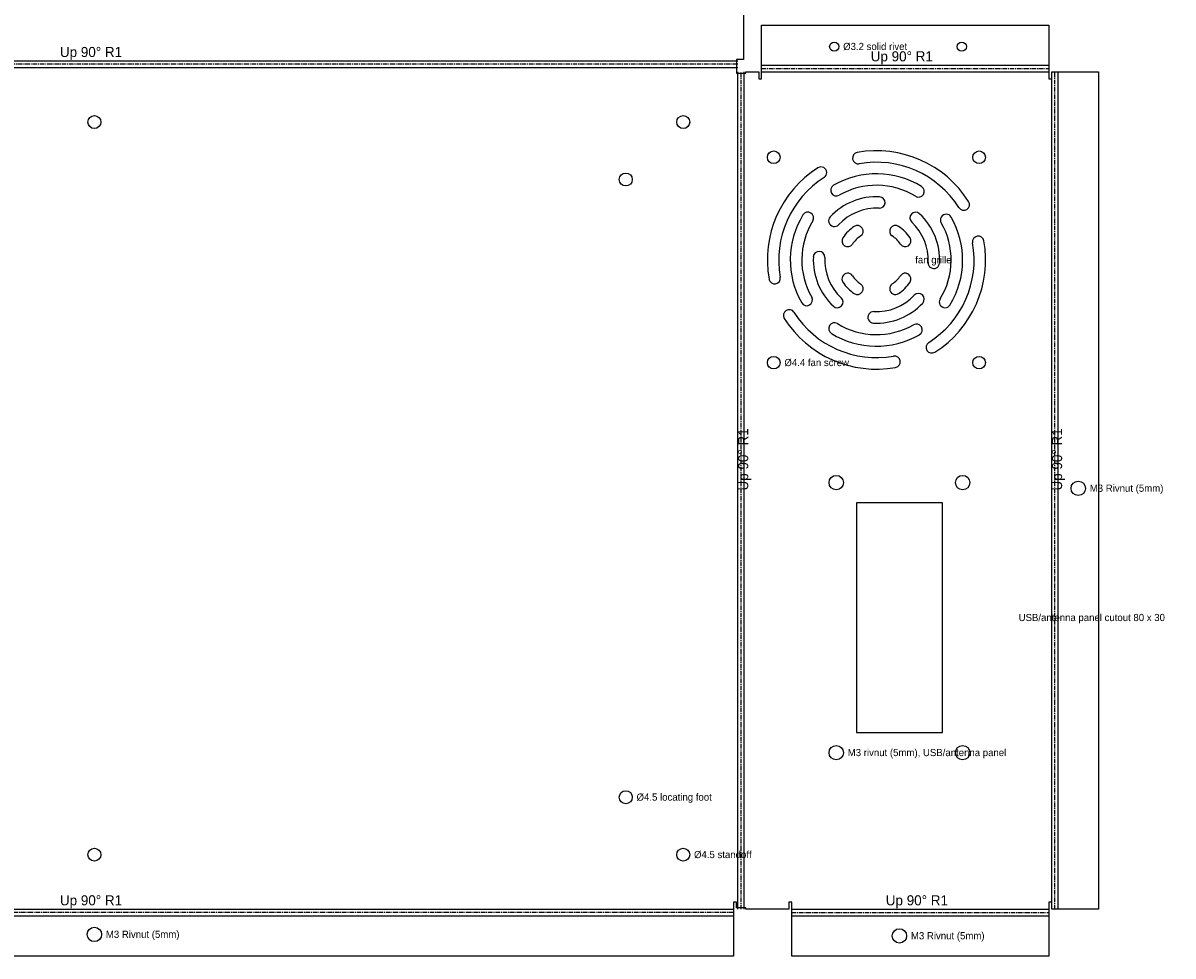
# Model space of a CAD drawing. Header units: millimetres. Extents: x 0 to 1370, y -1092 to 53.
# Tile 5 of 10: x 325 to 725, y -435 to -110. Entities that reach past the tile are written whole.
import ezdxf

# ---------------------------------------------------------------- set-up
doc = ezdxf.new("R2010")
doc.units = ezdxf.units.MM
doc.linetypes.add('CENTER2', pattern=[2.541, 1.587, -0.318, 0.318, -0.318])
for name, color, linetype in [('Bend Center', 1, 'CENTER2'), ('Bend Notes', 3, 'CONTINUOUS'), ('Leaders', 5, 'CONTINUOUS'), ('Visible', 7, 'CONTINUOUS'), ('Visible Narrow', 8, 'CONTINUOUS')]:
    doc.layers.add(name, color=color, linetype=linetype)

msp = doc.modelspace()

# ---------------------------------------------------------------- linework, layer by layer
at = {"layer": 'Bend Center'}
for p, q in [((573.52, -124.39), (125.52, -124.39)), ((574.65, -418.52), (574.65, -127.02)), ((581.79, -125.89), (681.79, -125.89)), ((683.92, -418.52), (683.92, -127.02)), ((572.02, -419.65), (127.02, -419.65)), ((592.29, -419.65), (681.79, -419.65))]:
    msp.add_line(p, q, dxfattribs=at)
at = {"layer": 'Visible'}
for p, q in [((575.52, -16.26), (575.52, -122.76)), ((581.79, -124.26), (581.79, -110.76)), ((581.79, -110.76), (681.79, -110.76)), ((681.79, -110.76), (681.79, -124.26)), ((575.52, -122.76), (573.02, -122.76)), ((573.02, -122.76), (573.02, -127.52)), ((573.02, -127.52), (576.29, -127.52)), ((576.29, -127.52), (576.29, -127.02)), ((576.29, -127.02), (580.79, -127.02)), ((580.79, -127.02), (580.79, -129.52)), ((581.79, -124.76), (581.79, -124.26)), ((581.79, -127.02), (581.79, -124.76)), ((581.79, -129.52), (581.79, -127.02)), ((681.79, -124.26), (681.79, -124.76)), ((681.79, -124.76), (681.79, -127.02)), ((681.79, -127.02), (681.79, -129.52)), ((682.79, -129.52), (682.79, -127.02)), ((682.79, -127.02), (685.05, -127.02)), ((685.05, -127.02), (699.05, -127.02)), ((699.05, -127.02), (699.05, -418.52)), ((580.79, -129.52), (581.79, -129.52)), ((681.79, -129.52), (682.79, -129.52)), ((644.79, -277.02), (614.79, -277.02)), ((614.79, -277.02), (614.79, -357.02)), ((644.79, -357.02), (644.79, -277.02)), ((614.79, -357.02), (644.79, -357.02)), ((573.02, -416.02), (572.02, -416.02)), ((572.02, -416.02), (572.02, -418.52)), ((573.02, -418.02), (573.02, -416.02)), ((592.29, -416.02), (591.29, -416.02)), ((591.29, -416.02), (591.29, -418.52)), ((592.29, -418.52), (592.29, -416.02)), ((682.79, -416.02), (681.79, -416.02)), ((681.79, -416.02), (681.79, -418.52)), ((682.79, -418.52), (682.79, -416.02)), ((572.02, -418.52), (572.02, -420.79)), ((576.29, -418.02), (573.02, -418.02)), ((576.29, -418.52), (576.29, -418.02)), ((591.29, -418.52), (576.29, -418.52)), ((592.29, -420.79), (592.29, -418.52)), ((681.79, -418.52), (681.79, -420.79)), ((685.05, -418.52), (682.79, -418.52)), ((699.05, -418.52), (685.05, -418.52)), ((572.02, -420.79), (572.02, -421.29)), ((572.02, -421.29), (572.02, -434.79)), ((592.29, -421.29), (592.29, -420.79)), ((592.29, -434.79), (592.29, -421.29)), ((681.79, -420.79), (681.79, -421.29)), ((681.79, -421.29), (681.79, -434.79)), ((572.02, -434.79), (127.02, -434.79)), ((681.79, -434.79), (592.29, -434.79))]:
    msp.add_line(p, q, dxfattribs=at)
for centre, radius in [((607.09, -118.26), 1.6), ((651.49, -118.26), 1.6), ((349.52, -144.52), 2.25), ((554.52, -144.52), 2.25), ((586.04, -156.77), 2.2), ((657.54, -156.77), 2.2), ((534.52, -164.52), 2.25), ((586.04, -228.27), 2.2), ((657.54, -228.27), 2.2), ((607.79, -270.02), 2.5), ((651.79, -270.02), 2.5), ((692.05, -272.02), 2.5), ((607.79, -364.02), 2.5), ((651.79, -364.02), 2.5), ((534.52, -379.52), 2.25), ((349.52, -399.52), 2.25), ((554.52, -399.52), 2.25), ((349.52, -427.29), 2.5), ((629.79, -427.79), 2.5)]:
    msp.add_circle(centre, radius, dxfattribs=at)
for centre, radius, start, end in [((615.47, -157.08), 2, 100.1042, 280.1042), ((621.79, -192.52), 38, 32.3859, 100.1042), ((602.5, -162.12), 2, 302.3859, 122.3859), ((621.79, -192.52), 34, 32.3859, 100.1042), ((621.79, -192.52), 38, 122.3859, 190.1042), ((621.79, -192.52), 34, 122.3859, 190.1042), ((621.79, -192.52), 30, 58.4873, 119.8394), ((607.85, -168.24), 2, 119.8394, 299.8394), ((621.79, -192.52), 26, 58.4873, 119.8394), ((636.42, -168.65), 2, 238.4873, 58.4873), ((621.79, -192.52), 22, 87.1352, 137.0282), ((622.79, -172.55), 2, 267.1352, 87.1352), ((597.92, -177.89), 2, 328.4873, 148.4873), ((621.79, -192.52), 18, 87.1352, 137.0282), ((635.42, -177.89), 2, 47.0282, 227.0282), ((652.19, -173.24), 2, 212.3859, 32.3859), ((621.79, -192.52), 30, 148.4873, 209.8394), ((621.79, -192.52), 26, 148.4873, 209.8394), ((607.15, -178.89), 2, 137.0282, 317.0282), ((621.79, -192.52), 18, 357.1352, 47.0282), ((621.79, -192.52), 22, 357.1352, 47.0282), ((621.79, -192.52), 26, 328.4873, 29.8394), ((646.07, -178.59), 2, 29.8394, 209.8394), ((621.79, -192.52), 30, 328.4873, 29.8394), ((621.79, -192.52), 14, 123.4225, 146.5775), ((615.18, -182.51), 2, 303.4225, 123.4225), ((628.4, -182.51), 2, 56.5775, 236.5775), ((621.79, -192.52), 14, 33.4225, 56.5775), ((611.77, -185.91), 2, 146.5775, 326.5775), ((621.79, -192.52), 10, 123.4225, 146.5775), ((621.79, -192.52), 10, 33.4225, 56.5775), ((631.8, -185.91), 2, 213.4225, 33.4225), ((621.79, -192.52), 34, 302.3859, 10.1042), ((621.79, -192.52), 38, 302.3859, 10.1042), ((657.23, -186.21), 2, 10.1042, 190.1042), ((621.79, -192.52), 22, 177.1352, 227.0282), ((601.81, -191.52), 2, 357.1352, 177.1352), ((621.79, -192.52), 18, 177.1352, 227.0282), ((641.76, -193.52), 2, 177.1352, 357.1352), ((586.34, -198.84), 2, 190.1042, 10.1042), ((611.77, -199.13), 2, 33.4225, 213.4225), ((621.79, -192.52), 10, 213.4225, 236.5775), ((621.79, -192.52), 10, 303.4225, 326.5775), ((631.8, -199.13), 2, 326.5775, 146.5775), ((621.79, -192.52), 14, 213.4225, 236.5775), ((615.18, -202.54), 2, 236.5775, 56.5775), ((628.4, -202.54), 2, 123.4225, 303.4225), ((621.79, -192.52), 14, 303.4225, 326.5775), ((636.42, -206.16), 2, 317.0282, 137.0282), ((597.5, -206.46), 2, 209.8394, 29.8394), ((608.15, -207.16), 2, 227.0282, 47.0282), ((621.79, -192.52), 22, 267.1352, 317.0282), ((621.79, -192.52), 18, 267.1352, 317.0282), ((645.66, -207.16), 2, 148.4873, 328.4873), ((591.39, -211.81), 2, 32.3859, 212.3859), ((621.79, -192.52), 34, 212.3859, 280.1042), ((620.79, -212.5), 2, 87.1352, 267.1352), ((621.79, -192.52), 38, 212.3859, 280.1042), ((607.15, -216.39), 2, 58.4873, 238.4873), ((621.79, -192.52), 26, 238.4873, 299.8394), ((635.72, -216.81), 2, 299.8394, 119.8394), ((621.79, -192.52), 30, 238.4873, 299.8394), ((641.07, -222.92), 2, 122.3859, 302.3859), ((628.1, -227.97), 2, 280.1042, 100.1042)]:
    msp.add_arc(centre, radius, start, end, dxfattribs=at)
at = {"layer": 'Visible Narrow'}
for p, q in [((125.52, -123.26), (573.52, -123.26)), ((125.52, -125.52), (573.52, -125.52)), ((573.52, -418.52), (573.52, -127.02)), ((575.79, -418.52), (575.79, -127.02)), ((581.79, -124.76), (681.79, -124.76)), ((581.79, -127.02), (681.79, -127.02)), ((682.79, -418.52), (682.79, -127.02)), ((685.05, -418.52), (685.05, -127.02)), ((127.02, -418.52), (572.02, -418.52)), ((592.29, -418.52), (681.79, -418.52)), ((127.02, -420.79), (572.02, -420.79)), ((592.29, -420.79), (681.79, -420.79))]:
    msp.add_line(p, q, dxfattribs=at)

# ---------------------------------------------------------------- texts
at = {"layer": 'Bend Notes'}
for p in [(337.52, -121.89), (619.79, -123.39), (337.52, -417.15), (625.04, -417.15)]:
    msp.add_text('Up 90%%D R1', height=3.5, dxfattribs=at).set_placement(p)
for p in [(577.15, -272.77), (686.42, -272.77)]:
    msp.add_text('Up 90%%D R1', height=3.5, rotation=90, dxfattribs=at).set_placement(p)
at = {"layer": 'Leaders'}
for s, p in [('%%c3.2 solid rivet', (610.19, -119.46)), ('fan grille', (635.29, -193.72)), ('%%c4.4 fan screw', (589.74, -229.47)), ('M3 Rivnut (5mm)', (696.05, -273.22)), ('USB/antenna panel cutout 80 x 30', (671.29, -318.22)), ('M3 rivnut (5mm), USB/antenna panel', (611.79, -365.22)), ('%%c4.5 locating foot', (538.27, -380.72)), ('%%c4.5 standoff', (558.27, -400.72)), ('M3 Rivnut (5mm)', (353.52, -428.49)), ('M3 Rivnut (5mm)', (633.79, -428.99))]:
    msp.add_text(s, height=2.5, dxfattribs=at).set_placement(p)

doc.saveas('drawing.dxf')
